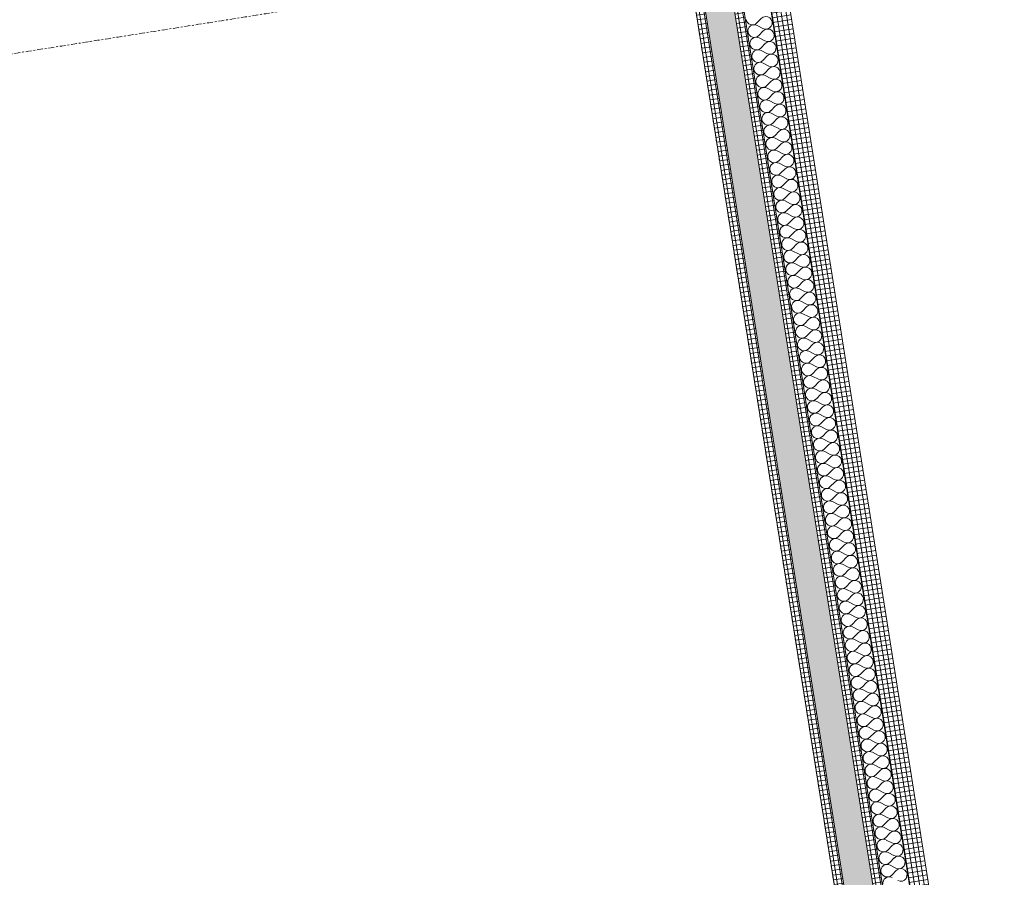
# Model space of a CAD drawing. Header units: millimetres. Extents: x 1523 to 74793, y -36705 to 10268.
# Tile 30 of 48: x 61828 to 67002, y -24649 to -20143. Entities that reach past the tile are written whole.
import ezdxf

# ---------------------------------------------------------------- set-up
doc = ezdxf.new("R2010")
doc.units = ezdxf.units.MM
doc.linetypes.add('IMPORT-STRICHPUNKT _7_', pattern=[20, 10, -5, 0, -5])
doc.linetypes.add('Verdeckt 2x', pattern=[3.572, 2.3813, -1.1907])
for name, color, linetype, lineweight, true_color in [('90 A--Achsraster _1_50_', 7, 'IMPORT-STRICHPUNKT _7_', 13, 0x656565), ('Neubau_10 A--Wand innen _tragend_', 7, 'Continuous', 13, 0x656565), ('Xref_706_5_--_ÜP_01_000_18_Übersichtsplan OG1_IFC 2025_01_13_dwg', 7, 'Continuous', 13, 0x767676), ('XX', 7, 'Continuous', 18, 0x804040)]:
    doc.layers.add(name, color=color, linetype=linetype, lineweight=lineweight, true_color=true_color)
pattern_1 = [(185.336, (0, 0), (-2.324905, 24.891662), []), (275.336, (0, 0), (24.891662, 2.324905), [])]

# ---------------------------------------------------------------- blocks, each defined once
blk = doc.blocks.new('Xref_706_5_--_ÜP_01_000_15_Übersichtsplan OG1_IFC 2024_08_01_dwg__X2528-41957006-SuD_1_OG gesamt Plot  - Blatt 2')
at = {"layer": 'Neubau_10 A--Wand innen _tragend_', "color": 9, "true_color": 0xcbcbcb}
for p, q in [((20820.3, -25872.4), (20801.6, -25900)), ((20833.6, -25871.8), (20854.8, -25897.5)), ((20886.9, -25869.3), (20868.1, -25896.8)), ((20900.2, -25868.7), (20921.4, -25894.4)), ((20953.5, -25866.2), (20934.7, -25893.7)), ((20966.8, -25865.6), (20988, -25891.3)), ((21020.1, -25863.1), (21001.3, -25890.6)), ((21033.4, -25862.5), (21054.6, -25888.2)), ((21086.7, -25860), (21067.9, -25887.5)), ((21100, -25859.3), (21121.2, -25885.1)), ((21153.3, -25856.9), (21134.5, -25884.4)), ((21166.6, -25856.2), (21187.8, -25882)), ((21219.9, -25853.8), (21201.1, -25881.3)), ((21233.2, -25853.1), (21254.4, -25878.8)), ((21286.5, -25850.7), (21267.7, -25878.2)), ((21299.8, -25850), (21321, -25875.7)), ((21353, -25847.6), (21334.3, -25875.1)), ((21366.4, -25846.9), (21387.6, -25872.6)), ((21419.6, -25844.5), (21400.9, -25872)), ((21433, -25843.8), (21454.2, -25869.5)), ((21486.2, -25841.3), (21467.5, -25868.9)), ((21499.6, -25840.7), (21520.8, -25866.4)), ((21552.8, -25838.2), (21534.1, -25865.8)), ((21566.1, -25837.6), (21587.4, -25863.3)), ((21619.4, -25835.1), (21600.7, -25862.7)), ((21632.7, -25834.5), (21654, -25860.2)), ((21686, -25832), (21667.3, -25859.6)), ((21699.3, -25831.4), (21720.6, -25857.1)), ((21752.6, -25828.9), (21733.9, -25856.5)), ((21765.9, -25828.3), (21787.2, -25854)), ((21819.2, -25825.8), (21800.5, -25853.4)), ((21832.5, -25825.2), (21853.7, -25850.9)), ((21885.8, -25822.7), (21867.1, -25850.3)), ((21899.1, -25822.1), (21920.3, -25847.8)), ((19754.8, -25922), (19736, -25949.6)), ((19768.1, -25921.4), (19789.3, -25947.1)), ((19821.4, -25918.9), (19802.6, -25946.5)), ((19834.7, -25918.3), (19855.9, -25944)), ((19888, -25915.8), (19869.2, -25943.4)), ((19901.3, -25915.2), (19922.5, -25940.9)), ((19954.6, -25912.7), (19935.8, -25940.3)), ((19967.9, -25912.1), (19989.1, -25937.8)), ((20021.2, -25909.6), (20002.4, -25937.2)), ((20034.5, -25909), (20055.7, -25934.7)), ((20087.8, -25906.5), (20069, -25934.1)), ((20101.1, -25905.9), (20122.3, -25931.6)), ((20154.3, -25903.4), (20135.6, -25931)), ((20167.7, -25902.8), (20188.9, -25928.5)), ((20220.9, -25900.3), (20202.2, -25927.9)), ((20234.3, -25899.7), (20255.5, -25925.4)), ((20287.5, -25897.2), (20268.8, -25924.8)), ((20300.9, -25896.6), (20322.1, -25922.3)), ((20354.1, -25894.1), (20335.4, -25921.7)), ((20367.4, -25893.5), (20388.7, -25919.2)), ((20420.7, -25891), (20402, -25918.6)), ((20434, -25890.4), (20455.3, -25916.1)), ((20487.3, -25887.9), (20468.6, -25915.5)), ((20500.6, -25887.3), (20521.9, -25913)), ((20553.9, -25884.8), (20535.2, -25912.4)), ((20567.2, -25884.2), (20588.5, -25909.9)), ((20620.5, -25881.7), (20601.8, -25909.3)), ((20633.8, -25881.1), (20655, -25906.8)), ((20687.1, -25878.6), (20668.4, -25906.2)), ((20700.4, -25878), (20721.6, -25903.7)), ((20753.7, -25875.5), (20735, -25903.1)), ((20767, -25874.9), (20788.2, -25900.6)), ((18622.7, -25974.8), (18603.9, -26002.4)), ((18636, -25974.2), (18657.2, -25999.9)), ((18689.3, -25971.7), (18670.5, -25999.3)), ((18702.6, -25971.1), (18723.8, -25996.8)), ((18755.9, -25968.6), (18737.1, -25996.2)), ((18769.2, -25968), (18790.4, -25993.7)), ((18822.5, -25965.5), (18803.7, -25993.1)), ((18835.8, -25964.9), (18857, -25990.6)), ((18889.1, -25962.4), (18870.3, -25989.9)), ((18902.4, -25961.8), (18923.6, -25987.5)), ((18955.6, -25959.3), (18936.9, -25986.8)), ((18969, -25958.7), (18990.2, -25984.4)), ((19022.2, -25956.2), (19003.5, -25983.7)), ((19035.6, -25955.6), (19056.8, -25981.3)), ((19088.8, -25953.1), (19070.1, -25980.6)), ((19102.2, -25952.4), (19123.4, -25978.2)), ((19155.4, -25950), (19136.7, -25977.5)), ((19168.7, -25949.3), (19190, -25975.1)), ((19222, -25946.9), (19203.3, -25974.4)), ((19235.3, -25946.2), (19256.6, -25971.9)), ((19288.6, -25943.8), (19269.9, -25971.3)), ((19301.9, -25943.1), (19323.2, -25968.8)), ((19355.2, -25940.7), (19336.5, -25968.2)), ((19368.5, -25940), (19389.8, -25965.7)), ((19421.8, -25937.6), (19403.1, -25965.1)), ((19435.1, -25936.9), (19456.3, -25962.6)), ((19488.4, -25934.4), (19469.7, -25962)), ((19501.7, -25933.8), (19522.9, -25959.5)), ((19555, -25931.3), (19536.3, -25958.9)), ((19568.3, -25930.7), (19589.5, -25956.4)), ((19621.6, -25928.2), (19602.9, -25955.8)), ((19634.9, -25927.6), (19656.1, -25953.3)), ((19688.2, -25925.1), (19669.4, -25952.7)), ((19701.5, -25924.5), (19722.7, -25950.2)), ((17490.6, -26027.6), (17471.8, -26055.1)), ((17503.9, -26026.9), (17525.1, -26052.6)), ((17557.2, -26024.4), (17538.4, -26052)), ((17570.5, -26023.8), (17591.7, -26049.5)), ((17623.8, -26021.3), (17605, -26048.9)), ((17637.1, -26020.7), (17658.3, -26046.4)), ((17690.4, -26018.2), (17671.6, -26045.8)), ((17703.7, -26017.6), (17724.9, -26043.3)), ((17756.9, -26015.1), (17738.2, -26042.7)), ((17770.3, -26014.5), (17791.5, -26040.2)), ((17823.5, -26012), (17804.8, -26039.6)), ((17836.9, -26011.4), (17858.1, -26037.1)), ((17890.1, -26008.9), (17871.4, -26036.5)), ((17903.5, -26008.3), (17924.7, -26034)), ((17956.7, -26005.8), (17938, -26033.4)), ((17970.1, -26005.2), (17991.3, -26030.9)), ((18023.3, -26002.7), (18004.6, -26030.3)), ((18036.6, -26002.1), (18057.9, -26027.8)), ((18089.9, -25999.6), (18071.2, -26027.2)), ((18103.2, -25999), (18124.5, -26024.7)), ((18156.5, -25996.5), (18137.8, -26024.1)), ((18169.8, -25995.9), (18191.1, -26021.6)), ((18223.1, -25993.4), (18204.4, -26021)), ((18236.4, -25992.8), (18257.6, -26018.5)), ((18289.7, -25990.3), (18271, -26017.9)), ((18303, -25989.7), (18324.2, -26015.4)), ((18356.3, -25987.2), (18337.6, -26014.8)), ((18369.6, -25986.6), (18390.8, -26012.3)), ((18422.9, -25984.1), (18404.2, -26011.7)), ((18436.2, -25983.5), (18457.4, -26009.2)), ((18489.5, -25981), (18470.7, -26008.6)), ((18502.8, -25980.4), (18524, -26006.1)), ((18556.1, -25977.9), (18537.3, -26005.5)), ((18569.4, -25977.3), (18590.6, -26003)), ((17370.7, -26033.1), (17391.9, -26058.8)), ((17424, -26030.7), (17405.2, -26058.2)), ((17437.3, -26030), (17458.5, -26055.7))]:
    blk.add_line(p, q, dxfattribs=at)
for centre, start, end in [((21924.8, -25800.9), 325.7982, 219.538), ((20792.7, -25853.6), 325.7982, 219.538), ((20859.3, -25850.5), 325.7982, 219.538), ((20925.9, -25847.4), 325.7982, 219.538), ((20992.5, -25844.3), 325.7982, 219.538), ((21059.1, -25841.2), 325.7982, 219.538), ((21125.7, -25838.1), 325.7982, 219.538), ((21192.3, -25835), 325.7982, 219.538), ((21258.9, -25831.9), 325.7982, 219.538), ((21325.5, -25828.8), 325.7982, 219.538), ((21392.1, -25825.7), 325.7982, 219.538), ((21458.7, -25822.6), 325.7982, 219.538), ((21525.3, -25819.5), 325.7982, 219.538), ((21591.9, -25816.4), 325.7982, 219.538), ((21658.4, -25813.3), 325.7982, 219.538), ((21725, -25810.2), 325.7982, 219.538), ((21791.6, -25807.1), 325.7982, 219.538), ((21858.2, -25804), 325.7982, 219.538), ((19727.2, -25903.3), 325.7982, 219.538), ((19793.8, -25900.2), 325.7982, 219.538), ((19860.4, -25897.1), 325.7982, 219.538), ((19927, -25894), 325.7982, 219.538), ((19993.6, -25890.9), 325.7982, 219.538), ((20060.2, -25887.8), 325.7982, 219.538), ((20126.8, -25884.7), 325.7982, 219.538), ((20193.4, -25881.6), 325.7982, 219.538), ((20260, -25878.5), 325.7982, 219.538), ((20326.6, -25875.4), 325.7982, 219.538), ((20393.2, -25872.3), 325.7982, 219.538), ((20459.7, -25869.2), 325.7982, 219.538), ((20526.3, -25866.1), 325.7982, 219.538), ((20592.9, -25863), 325.7982, 219.538), ((20659.5, -25859.9), 325.7982, 219.538), ((20726.1, -25856.7), 325.7982, 219.538), ((21361.9, -25893.9), 272.6681, 39.538), ((21428.5, -25890.8), 145.7982, 272.6681), ((21428.5, -25890.8), 272.6681, 39.538), ((21495.1, -25887.7), 145.7982, 272.6681), ((21495.1, -25887.7), 272.6681, 39.538), ((21561.7, -25884.5), 145.7982, 272.6681), ((21561.7, -25884.5), 272.6681, 39.538), ((21628.3, -25881.4), 145.7982, 272.6681), ((21628.3, -25881.4), 272.6681, 39.538), ((21694.8, -25878.3), 145.7982, 272.6681), ((21694.8, -25878.3), 272.6681, 39.538), ((21761.4, -25875.2), 145.7982, 272.6681), ((21761.4, -25875.2), 272.6681, 39.538), ((21828, -25872.1), 145.7982, 272.6681), ((21828, -25872.1), 272.6681, 39.538), ((21894.6, -25869), 145.7982, 272.6681), ((21894.6, -25869), 272.6681, 39.538), ((21961.2, -25865.9), 145.7982, 272.6681), ((18595.1, -25956.1), 325.7982, 219.538), ((18661.7, -25953), 325.7982, 219.538), ((18728.3, -25949.8), 325.7982, 219.538), ((18794.9, -25946.7), 325.7982, 219.538), ((18861.5, -25943.6), 325.7982, 219.538), ((18928.1, -25940.5), 325.7982, 219.538), ((18994.7, -25937.4), 325.7982, 219.538), ((19061.3, -25934.3), 325.7982, 219.538), ((19127.9, -25931.2), 325.7982, 219.538), ((19194.5, -25928.1), 325.7982, 219.538), ((19261.1, -25925), 325.7982, 219.538), ((19327.6, -25921.9), 325.7982, 219.538), ((19394.2, -25918.8), 325.7982, 219.538), ((19460.8, -25915.7), 325.7982, 219.538), ((19527.4, -25912.6), 325.7982, 219.538), ((19594, -25909.5), 325.7982, 219.538), ((19660.6, -25906.4), 325.7982, 219.538), ((20296.4, -25943.5), 272.6681, 39.538), ((20363, -25940.4), 145.7982, 272.6681), ((20363, -25940.4), 272.6681, 39.538), ((20429.6, -25937.3), 145.7982, 272.6681), ((20429.6, -25937.3), 272.6681, 39.538), ((20496.2, -25934.2), 145.7982, 272.6681), ((20496.2, -25934.2), 272.6681, 39.538), ((20562.7, -25931.1), 145.7982, 272.6681), ((20562.7, -25931.1), 272.6681, 39.538), ((20629.3, -25928), 145.7982, 272.6681), ((20629.3, -25928), 272.6681, 39.538), ((20695.9, -25924.9), 145.7982, 272.6681), ((20695.9, -25924.9), 272.6681, 39.538), ((20762.5, -25921.8), 145.7982, 272.6681), ((20762.5, -25921.8), 272.6681, 39.538), ((20829.1, -25918.7), 145.7982, 272.6681), ((20829.1, -25918.7), 272.6681, 39.538), ((20895.7, -25915.6), 145.7982, 272.6681), ((20895.7, -25915.6), 272.6681, 39.538), ((20962.3, -25912.5), 145.7982, 272.6681), ((20962.3, -25912.5), 272.6681, 39.538), ((21028.9, -25909.4), 145.7982, 272.6681), ((21028.9, -25909.4), 272.6681, 39.538), ((21095.5, -25906.3), 145.7982, 272.6681), ((21095.5, -25906.3), 272.6681, 39.538), ((21162.1, -25903.2), 145.7982, 272.6681), ((21162.1, -25903.2), 272.6681, 39.538), ((21228.7, -25900.1), 145.7982, 272.6681), ((21228.7, -25900.1), 272.6681, 39.538), ((21295.3, -25897), 145.7982, 272.6681), ((21295.3, -25897), 272.6681, 39.538), ((21361.9, -25893.9), 145.7982, 272.6681), ((17463, -26008.8), 325.7982, 219.538), ((17529.6, -26005.7), 325.7982, 219.538), ((17596.2, -26002.6), 325.7982, 219.538), ((17662.8, -25999.5), 325.7982, 219.538), ((17729.4, -25996.4), 325.7982, 219.538), ((17796, -25993.3), 325.7982, 219.538), ((17862.6, -25990.2), 325.7982, 219.538), ((17929.2, -25987.1), 325.7982, 219.538), ((17995.8, -25984), 325.7982, 219.538), ((18062.4, -25980.9), 325.7982, 219.538), ((18128.9, -25977.8), 325.7982, 219.538), ((18195.5, -25974.7), 325.7982, 219.538), ((18262.1, -25971.6), 325.7982, 219.538), ((18328.7, -25968.5), 325.7982, 219.538), ((18395.3, -25965.4), 325.7982, 219.538), ((18461.9, -25962.3), 325.7982, 219.538), ((18528.5, -25959.2), 325.7982, 219.538), ((19164.3, -25996.3), 272.6681, 39.538), ((19230.9, -25993.2), 145.7982, 272.6681), ((19230.9, -25993.2), 272.6681, 39.538), ((19297.5, -25990.1), 145.7982, 272.6681), ((19297.5, -25990.1), 272.6681, 39.538), ((19364, -25987), 145.7982, 272.6681), ((19364, -25987), 272.6681, 39.538), ((19430.6, -25983.9), 145.7982, 272.6681), ((19430.6, -25983.9), 272.6681, 39.538), ((19497.2, -25980.8), 145.7982, 272.6681), ((19497.2, -25980.8), 272.6681, 39.538), ((19563.8, -25977.7), 145.7982, 272.6681), ((19563.8, -25977.7), 272.6681, 39.538), ((19630.4, -25974.5), 145.7982, 272.6681), ((19630.4, -25974.5), 272.6681, 39.538), ((19697, -25971.4), 145.7982, 272.6681), ((19697, -25971.4), 272.6681, 39.538), ((19763.6, -25968.3), 145.7982, 272.6681), ((19763.6, -25968.3), 272.6681, 39.538), ((19830.2, -25965.2), 145.7982, 272.6681), ((19830.2, -25965.2), 272.6681, 39.538), ((19896.8, -25962.1), 145.7982, 272.6681), ((19896.8, -25962.1), 272.6681, 39.538), ((19963.4, -25959), 145.7982, 272.6681), ((19963.4, -25959), 272.6681, 39.538), ((20030, -25955.9), 145.7982, 272.6681), ((20030, -25955.9), 272.6681, 39.538), ((20096.6, -25952.8), 145.7982, 272.6681), ((20096.6, -25952.8), 272.6681, 39.538), ((20163.2, -25949.7), 145.7982, 272.6681), ((20163.2, -25949.7), 272.6681, 39.538), ((20229.8, -25946.6), 145.7982, 272.6681), ((20229.8, -25946.6), 272.6681, 39.538), ((20296.4, -25943.5), 145.7982, 272.6681), ((17396.4, -26011.9), 325.7982, 219.538), ((18032.2, -26049), 272.6681, 39.538), ((18098.8, -26045.9), 145.7982, 272.6681), ((18098.8, -26045.9), 272.6681, 39.538), ((18165.3, -26042.8), 145.7982, 272.6681), ((18165.3, -26042.8), 272.6681, 39.538), ((18231.9, -26039.7), 145.7982, 272.6681), ((18231.9, -26039.7), 272.6681, 39.538), ((18298.5, -26036.6), 145.7982, 272.6681), ((18298.5, -26036.6), 272.6681, 39.538), ((18365.1, -26033.5), 145.7982, 272.6681), ((18365.1, -26033.5), 272.6681, 39.538), ((18431.7, -26030.4), 145.7982, 272.6681), ((18431.7, -26030.4), 272.6681, 39.538), ((18498.3, -26027.3), 145.7982, 272.6681), ((18498.3, -26027.3), 272.6681, 39.538), ((18564.9, -26024.2), 145.7982, 272.6681), ((18564.9, -26024.2), 272.6681, 39.538), ((18631.5, -26021.1), 145.7982, 272.6681), ((18631.5, -26021.1), 272.6681, 39.538), ((18698.1, -26018), 145.7982, 272.6681), ((18698.1, -26018), 272.6681, 39.538), ((18764.7, -26014.9), 145.7982, 272.6681), ((18764.7, -26014.9), 272.6681, 39.538), ((18831.3, -26011.8), 145.7982, 272.6681), ((18831.3, -26011.8), 272.6681, 39.538), ((18897.9, -26008.7), 145.7982, 272.6681), ((18897.9, -26008.7), 272.6681, 39.538), ((18964.5, -26005.6), 145.7982, 272.6681), ((18964.5, -26005.6), 272.6681, 39.538), ((19031.1, -26002.5), 145.7982, 272.6681), ((19031.1, -26002.5), 272.6681, 39.538), ((19097.7, -25999.4), 145.7982, 272.6681), ((19097.7, -25999.4), 272.6681, 39.538), ((19164.3, -25996.3), 145.7982, 272.6681), ((17366.2, -26080.1), 272.6681, 39.538), ((17432.8, -26077), 145.7982, 272.6681), ((17432.8, -26077), 272.6681, 39.538), ((17499.4, -26073.9), 145.7982, 272.6681), ((17499.4, -26073.9), 272.6681, 39.538), ((17566, -26070.8), 145.7982, 272.6681), ((17566, -26070.8), 272.6681, 39.538), ((17632.6, -26067.7), 145.7982, 272.6681), ((17632.6, -26067.7), 272.6681, 39.538), ((17699.2, -26064.5), 145.7982, 272.6681), ((17699.2, -26064.5), 272.6681, 39.538), ((17765.8, -26061.4), 145.7982, 272.6681), ((17765.8, -26061.4), 272.6681, 39.538), ((17832.4, -26058.3), 145.7982, 272.6681), ((17832.4, -26058.3), 272.6681, 39.538), ((17899, -26055.2), 145.7982, 272.6681), ((17899, -26055.2), 272.6681, 39.538), ((17965.6, -26052.1), 145.7982, 272.6681), ((17965.6, -26052.1), 272.6681, 39.538), ((18032.2, -26049), 145.7982, 272.6681)]:
    blk.add_arc(centre, 33.3, start, end, dxfattribs=at)
blk = doc.blocks.new('Xref_706_5_--_ÜP_01_000_15_Übersichtsplan OG1_IFC 2024_08_01_dwg_Standard-Rastermarker_7-V2-SuD_1_OG gesamt Plot  - Blatt 2')
at = {"layer": '90 A--Achsraster _1_50_', "color": 9, "true_color": 0xcbcbcb}
blk.add_line((36749.5, 0), (91928.7, 0), dxfattribs=at)
blk = doc.blocks.new('Xref_706_5_--_ÜP_01_000_15_Übersichtsplan OG1_IFC 2024_08_01_dwg_Standard-Rastermarker_12-V4-SuD_1_OG gesamt Plot  - Blatt 2')
at = {"layer": '90 A--Achsraster _1_50_', "color": 9, "true_color": 0xcbcbcb}
blk.add_line((0, 0), (28500, 0), dxfattribs=at)
blk = doc.blocks.new('Xref_706_5_--_ÜP_01_000_18_Übersichtsplan OG1_IFC 2025_01_13_dwg-35464460-SuD_1_OG gesamt Plot  - Blatt 2')
at = {"layer": 'Neubau_10 A--Wand innen _tragend_', "true_color": 0xcbcbcb}
h = blk.add_hatch(dxfattribs=at)
h.set_pattern_fill('FP_7', color=9, style=0, pattern_type=2)
h.set_pattern_definition(pattern_1)
h.paths.add_polyline_path([(15505.6, -25324.6), (11050, -25740.8), (11059.3, -25840.3), (11107.1, -25835.9), (11199.4, -25726.9), (11208.6, -25826.4), (16143.5, -25365.4), (15582.1, -25329.5)])
h.paths.add_polyline_path([(24799.5, -24556.9), (24790.2, -24457.4), (15505.6, -25324.6), (16143.5, -25365.4), (24572.5, -24578.1)])
h = blk.add_hatch(dxfattribs=at)
h.set_pattern_fill('FP_7', color=9, style=0, pattern_type=2)
h.set_pattern_definition(pattern_1)
h.paths.add_polyline_path([(24817.1, -24746.1), (24812.3, -24696.3), (11221.7, -25965.8), (11226.3, -26015.6), (24787.2, -24748.9)])
h = blk.add_hatch(dxfattribs=at)
h.set_pattern_fill('FP_6', color=9, style=0, pattern_type=2)
h.set_pattern_definition([(131.336, (0, 0), (90.1019, 79.25683), []), (131.336, (-45.05, -39.63), (90.1019, 79.25683), [90, -30])])
h.paths.add_polyline_path([(24831.1, -24895.5), (24817.1, -24746.1), (11226.3, -26015.6), (11240.3, -26164.9), (24807.4, -24897.7)])
h.paths.add_polyline_path([(11189.4, -26169.7), (11081.9, -26082.3), (11090.9, -26178.9), (11098.8, -26178.1)])
h = blk.add_hatch(dxfattribs=at)
h.set_pattern_fill('FP_7', color=9, style=0, pattern_type=2)
h.set_pattern_definition(pattern_1)
h.paths.add_polyline_path([(24835.7, -24945.2), (24831.1, -24895.5), (11240.3, -26164.9), (11244.9, -26214.7), (24829.3, -24945.8)])
h.paths.add_polyline_path([(11244.9, -26214.7), (11189.4, -26169.7), (11090.9, -26178.9), (11095.5, -26228.7), (11244.7, -26214.7)])
at = {"layer": 'Neubau_10 A--Wand innen _tragend_', "color": 9, "true_color": 0xcbcbcb, "flags": 128}
for points in [[(10402.8, -25801.2), (10701.5, -25773.3), (10710.8, -25872.9), (10723.8, -26012.3), (10728.4, -26062.1), (10742.4, -26211.4), (10747, -26261.2), (11095.5, -26228.7), (11090.9, -26178.9), (11076.9, -26029.5), (11072.3, -25979.7), (11059.3, -25840.3), (24799.5, -24556.9)], [(23665.8, -25054.5), (23661.2, -25004.7), (23647.2, -24855.4), (23642.6, -24805.6), (23629.5, -24666.2), (23620.2, -24566.6), (23470.9, -24580.6), (16779.5, -25205.6)], [(24812.5, -24696.3), (11072.3, -25979.7), (11095.5, -26228.7), (15352, -25831.1)], [(24817.1, -24746.1), (11076.9, -26029.5), (6098.6, -26494.5)], [(24831.1, -24895.5), (11090.9, -26178.9), (6112.5, -26643.9)], [(23516.5, -25068.5), (16825.1, -25693.5), (16820.5, -25643.7), (16806.5, -25494.3), (16801.9, -25444.6), (16788.8, -25305.2), (16779.5, -25205.6), (16630.2, -25219.5), (15505.6, -25324.6)]]:
    blk.add_lwpolyline(points, dxfattribs=at)
for name, p, rotation in [('Xref_706_5_--_ÜP_01_000_15_Übersichtsplan OG1_IFC 2024_08_01_dwg_Standard-Rastermarker_7-V2-SuD_1_OG gesamt Plot  - Blatt 2', (26023.5, -109703.1), 95.33628353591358), ('Xref_706_5_--_ÜP_01_000_15_Übersichtsplan OG1_IFC 2024_08_01_dwg_Standard-Rastermarker_12-V4-SuD_1_OG gesamt Plot  - Blatt 2', (27502.2, -24696.2), 185.3362835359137), ('Xref_706_5_--_ÜP_01_000_15_Übersichtsplan OG1_IFC 2024_08_01_dwg__X2528-41957006-SuD_1_OG gesamt Plot  - Blatt 2', (0, 0), 2.668141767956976)]:
    blk.add_blockref(name, p, dxfattribs=dict(rotation=rotation))

msp = doc.modelspace()

# ---------------------------------------------------------------- linework, layer by layer
at = {"layer": 'XX', "color": 9, "linetype": 'Verdeckt 2x', "true_color": 0xc0c0c0}
for p, q in [((66584.291, -26092.946), (63721.54, -8018.245)), ((64255.227, -12985.923), (66337.369, -26132.054))]:
    msp.add_line(p, q, dxfattribs=at)

# ---------------------------------------------------------------- block references
at = {"layer": 'Xref_706_5_--_ÜP_01_000_18_Übersichtsplan OG1_IFC 2025_01_13_dwg', "color": 9, "true_color": 0xcbcbcb, "rotation": 273.6637164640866}
msp.add_blockref('Xref_706_5_--_ÜP_01_000_18_Übersichtsplan OG1_IFC 2025_01_13_dwg-35464460-SuD_1_OG gesamt Plot  - Blatt 2', (89683.753, 0.01), dxfattribs=at)

doc.saveas('drawing.dxf')
